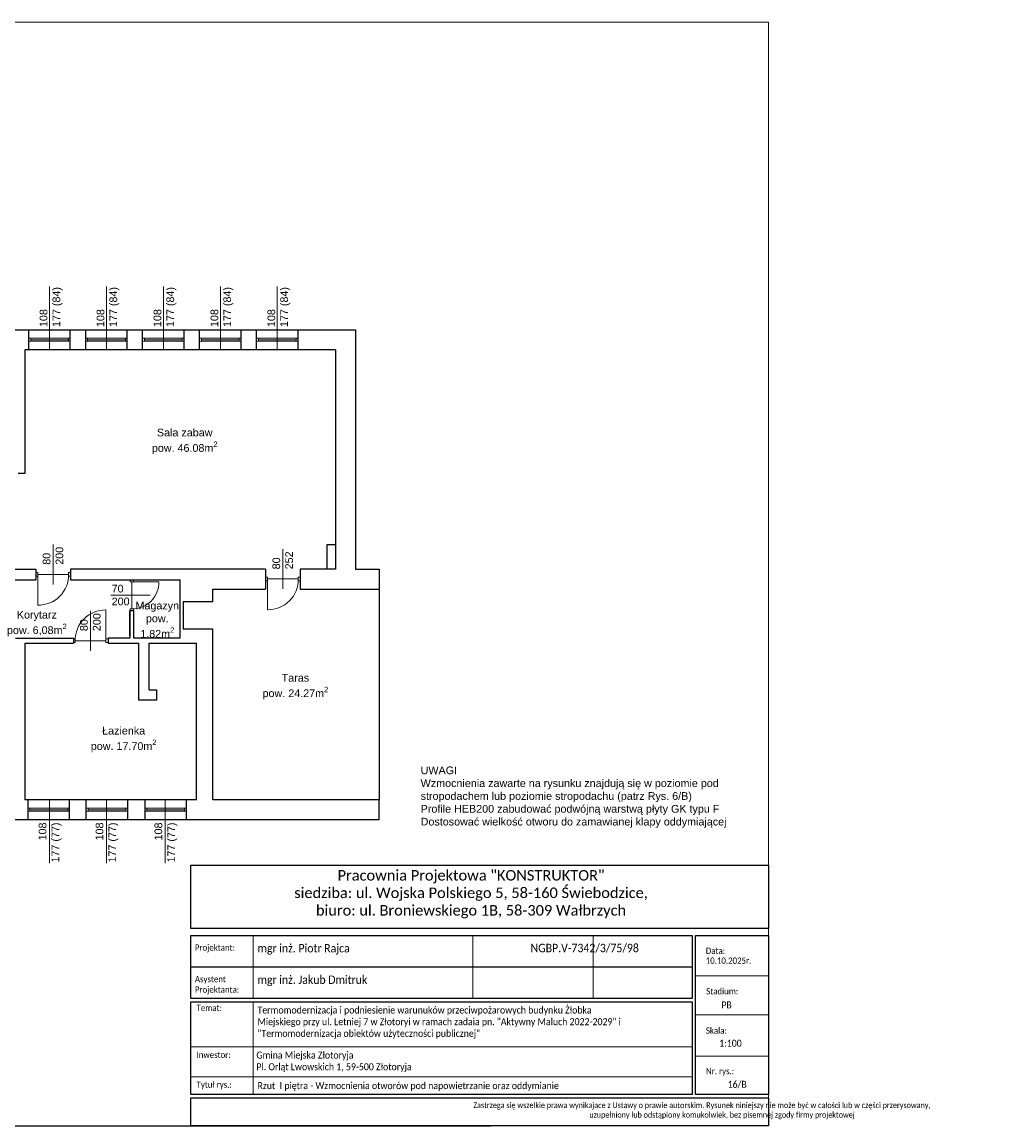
# Model space of a CAD drawing. Header units: millimetres. Extents: x 2341 to 31069, y -7915 to 10644.
# Tile 105 of 105: x 28559 to 31069, y 7774 to 10644. Entities that reach past the tile are written whole.
import ezdxf

# ---------------------------------------------------------------- set-up
doc = ezdxf.new("R2010")
doc.units = ezdxf.units.MM
for name, color, linetype, lineweight in [('A_Kontur_cienka', 250, 'Continuous', 0), ('opisy', 5, 'Continuous', 5), ('stolarka', 3, 'Continuous', 9), ('ściany nośne', 1, 'Continuous', 25)]:
    doc.layers.add(name, color=color, linetype=linetype, lineweight=lineweight)
doc.styles.add('ROMANS', font='romans.shx', dxfattribs={"height": 1})
doc.styles.get("Standard").update_dxf_attribs({"font": 'ARIAL.TTF'})
doc.styles.add('TABELKA', font='romans.shx', dxfattribs={"width": 0.9})

msp = doc.modelspace()

# ---------------------------------------------------------------- linework, layer by layer
at = {"color": 0, "lineweight": 15, "ltscale": 10}
for p, q in [((29159.9, 8105.2), (29159.9, 8269)), ((29730.7, 8105.2), (29730.7, 8269)), ((30043.7, 8105.2), (30043.7, 8269)), ((30498.9, 8163.9), (30309.7, 8163.9)), ((29159.9, 7855.7), (29159.9, 8096.1)), ((30498.9, 8062.3), (30309.7, 8062.3)), ((30300.6, 7979.4), (28997.4, 7979.4)), ((30309.7, 7955.5), (30498.9, 7955.5)), ((30300.6, 7901.2), (28997.4, 7901.2))]:
    msp.add_line(p, q, dxfattribs=at)
at = {"color": 0, "ltscale": 10}
msp.add_line((28997.4, 8187.1), (30300.6, 8187.1), dxfattribs=at)
for points in [[(28997.4, 8451.7), (30498.9, 8451.7), (30498.9, 8287.2), (28997.4, 8287.2)], [(28997.4, 8269), (30300.6, 8269), (30300.6, 8105.2), (28997.4, 8105.2)], [(30309.7, 8269), (30498.9, 8269), (30498.9, 7855.7), (30309.7, 7855.7)], [(28997.4, 8096.1), (30300.6, 8096.1), (30300.6, 7855.7), (28997.4, 7855.7)], [(28997.4, 7846.6), (30498.9, 7846.6), (30498.9, 7773.8), (28997.4, 7773.8)]]:
    msp.add_lwpolyline(points, close=True, dxfattribs=at)
at = {"layer": 'A_Kontur_cienka', "color": 0, "ltscale": 30}
msp.add_lwpolyline([(30498.9, 7773.8), (23788.9, 7773.8), (23788.9, 10643.8), (30498.9, 10643.8)], close=True, dxfattribs=at)
at = {"layer": 'opisy', "color": 251}
for p, q in [((28630.4, 9791.8), (28630.4, 9956.4)), ((28778.4, 9791.8), (28778.4, 9956.4)), ((28926.4, 9791.8), (28926.4, 9956.4)), ((29074.4, 9791.8), (29074.4, 9956.4)), ((29222.4, 9791.8), (29222.4, 9956.4)), ((28640, 9181.9), (28640, 9285.7)), ((29237, 9169.9), (29237, 9273.7)), ((28789.8, 9153.4), (28892.3, 9153.4)), ((28737, 9009.4), (28737, 9113.1)), ((28630, 8621.8), (28630, 8457.2)), ((28778, 8621.8), (28778, 8457.2)), ((28931, 8621.8), (28931, 8457.2))]:
    msp.add_line(p, q, dxfattribs=at)
at = {"layer": 'stolarka', "color": 251}
for p, q in [((28576.4, 9821.8), (28581.4, 9821.8)), ((28581.4, 9821.8), (28581.4, 9813.8)), ((28581.4, 9821.8), (28679.4, 9821.8)), ((28581.4, 9817.8), (28679.4, 9817.8)), ((28684.4, 9821.8), (28679.4, 9821.8)), ((28679.4, 9821.8), (28679.4, 9813.8)), ((28724.4, 9821.8), (28729.4, 9821.8)), ((28729.4, 9821.8), (28729.4, 9813.8)), ((28729.4, 9821.8), (28827.4, 9821.8)), ((28729.4, 9817.8), (28827.4, 9817.8)), ((28832.4, 9821.8), (28827.4, 9821.8)), ((28827.4, 9821.8), (28827.4, 9813.8)), ((28872.4, 9821.8), (28877.4, 9821.8)), ((28877.4, 9821.8), (28877.4, 9813.8)), ((28877.4, 9821.8), (28975.4, 9821.8)), ((28877.4, 9817.8), (28975.4, 9817.8)), ((28980.4, 9821.8), (28975.4, 9821.8)), ((28975.4, 9821.8), (28975.4, 9813.8)), ((29020.4, 9821.8), (29025.4, 9821.8)), ((29025.4, 9821.8), (29025.4, 9813.8)), ((29025.4, 9821.8), (29123.4, 9821.8)), ((29025.4, 9817.8), (29123.4, 9817.8)), ((29128.4, 9821.8), (29123.4, 9821.8)), ((29123.4, 9821.8), (29123.4, 9813.8)), ((29168.4, 9821.8), (29173.4, 9821.8)), ((29173.4, 9821.8), (29173.4, 9813.8)), ((29173.4, 9821.8), (29271.4, 9821.8)), ((29173.4, 9817.8), (29271.4, 9817.8)), ((29276.4, 9821.8), (29271.4, 9821.8)), ((29271.4, 9821.8), (29271.4, 9813.8)), ((28581.4, 9813.8), (28576.4, 9813.8)), ((28581.4, 9813.8), (28679.4, 9813.8)), ((28679.4, 9813.8), (28684.4, 9813.8)), ((28729.4, 9813.8), (28724.4, 9813.8)), ((28729.4, 9813.8), (28827.4, 9813.8)), ((28827.4, 9813.8), (28832.4, 9813.8)), ((28877.4, 9813.8), (28872.4, 9813.8)), ((28877.4, 9813.8), (28975.4, 9813.8)), ((28975.4, 9813.8), (28980.4, 9813.8)), ((29025.4, 9813.8), (29020.4, 9813.8)), ((29025.4, 9813.8), (29123.4, 9813.8)), ((29123.4, 9813.8), (29128.4, 9813.8)), ((29173.4, 9813.8), (29168.4, 9813.8)), ((29173.4, 9813.8), (29271.4, 9813.8)), ((29271.4, 9813.8), (29276.4, 9813.8)), ((28600, 9212.4), (28594.5, 9212.4)), ((28600, 9203.4), (28594.5, 9203.4)), ((28600, 9203.4), (28600, 9212.4)), ((28600, 9207.9), (28680, 9207.9)), ((28600, 9207.9), (28600, 9127.9)), ((28680, 9212.4), (28684.5, 9212.4)), ((28680, 9203.4), (28680, 9212.4)), ((28680, 9203.4), (28684.5, 9203.4)), ((28840, 9188.4), (28840, 9193.9)), ((28849, 9188.4), (28840, 9188.4)), ((28844.5, 9188.4), (28914.5, 9188.4)), ((28844.5, 9188.4), (28844.5, 9118.4)), ((28849, 9188.4), (28849, 9193.9)), ((29197, 9200.4), (29191.5, 9200.4)), ((29197, 9191.4), (29191.5, 9191.4)), ((29197, 9191.4), (29197, 9200.4)), ((29197, 9195.9), (29277, 9195.9)), ((29197, 9195.9), (29197, 9115.9)), ((29277, 9200.4), (29281.5, 9200.4)), ((29277, 9191.4), (29277, 9200.4)), ((29277, 9191.4), (29281.5, 9191.4)), ((28777, 9035.4), (28777, 9115.4)), ((28840, 9118.4), (28840, 9113.9)), ((28849, 9118.4), (28840, 9118.4)), ((28849, 9118.4), (28849, 9113.9)), ((28697, 9039.9), (28692.5, 9039.9)), ((28697, 9030.9), (28692.5, 9030.9)), ((28697, 9039.9), (28697, 9030.9)), ((28777, 9035.4), (28697, 9035.4)), ((28777, 9039.9), (28782.5, 9039.9)), ((28777, 9039.9), (28777, 9030.9)), ((28777, 9030.9), (28782.5, 9030.9)), ((28574.5, 8599.8), (28579.5, 8599.8)), ((28579.5, 8591.8), (28574.5, 8591.8)), ((28579.5, 8599.8), (28579.5, 8591.8)), ((28579.5, 8599.8), (28677.5, 8599.8)), ((28579.5, 8595.8), (28677.5, 8595.8)), ((28579.5, 8591.8), (28677.5, 8591.8)), ((28682.5, 8599.8), (28677.5, 8599.8)), ((28677.5, 8599.8), (28677.5, 8591.8)), ((28677.5, 8591.8), (28682.5, 8591.8)), ((28725.5, 8599.8), (28730.5, 8599.8)), ((28730.5, 8591.8), (28725.5, 8591.8)), ((28730.5, 8599.8), (28730.5, 8591.8)), ((28730.5, 8599.8), (28828.5, 8599.8)), ((28730.5, 8595.8), (28828.5, 8595.8)), ((28730.5, 8591.8), (28828.5, 8591.8)), ((28833.5, 8599.8), (28828.5, 8599.8)), ((28828.5, 8599.8), (28828.5, 8591.8)), ((28828.5, 8591.8), (28833.5, 8591.8)), ((28878.5, 8599.8), (28883.5, 8599.8)), ((28883.5, 8591.8), (28878.5, 8591.8)), ((28883.5, 8599.8), (28883.5, 8591.8)), ((28883.5, 8599.8), (28981.5, 8599.8)), ((28883.5, 8595.8), (28981.5, 8595.8)), ((28883.5, 8591.8), (28981.5, 8591.8)), ((28986.5, 8599.8), (28981.5, 8599.8)), ((28981.5, 8599.8), (28981.5, 8591.8)), ((28981.5, 8591.8), (28986.5, 8591.8))]:
    msp.add_line(p, q, dxfattribs=at)
for points in [[(28600, 9127.9, 0.425735), (28680, 9207.9)], [(28914.5, 9188.4, -0.42548), (28844.5, 9118.4)], [(29197, 9115.9, 0.425735), (29277, 9195.9)], [(28777, 9115.4, 0.425735), (28697, 9035.4)]]:
    msp.add_lwpolyline(points, format="xyb", dxfattribs=at)
at = {"layer": 'ściany nośne', "color": 251}
for p, q in [((27540.5, 9843.8), (29425.5, 9843.8)), ((28576.4, 9791.8), (28576.4, 9843.8)), ((28684.4, 9791.8), (28684.4, 9843.8)), ((28724.4, 9791.8), (28724.4, 9843.8)), ((28832.4, 9791.8), (28832.4, 9843.8)), ((28857.5, 9843.8), (29277.5, 9843.8)), ((28872.4, 9791.8), (28872.4, 9843.8)), ((28980.4, 9791.8), (28980.4, 9843.8)), ((29020.4, 9791.8), (29020.4, 9843.8)), ((29128.4, 9791.8), (29128.4, 9843.8)), ((29168.4, 9791.8), (29168.4, 9843.8)), ((29276.4, 9791.8), (29276.4, 9843.8)), ((29425.5, 9843.8), (29425.5, 9221.8)), ((28566.5, 9791.8), (28566.5, 9469.8)), ((29373.5, 9791.8), (28566.5, 9791.8)), ((29277.5, 9791.8), (28861.5, 9791.8)), ((29373.5, 9791.8), (29373.5, 9221.8)), ((28566.5, 9469.8), (28548.5, 9469.8)), ((29373.5, 9284.8), (29351.5, 9284.8)), ((29351.5, 9284.8), (29351.5, 9221.8)), ((28529.5, 9221.8), (28594.5, 9221.8)), ((28594.5, 9221.8), (28594.5, 9193.8)), ((29191.5, 9221.8), (28684.5, 9221.8)), ((28684.5, 9221.8), (28684.5, 9193.8)), ((29191.5, 9221.8), (29191.5, 9169.8)), ((29373.5, 9221.8), (29281.5, 9221.8)), ((29281.5, 9221.8), (29281.5, 9169.8)), ((29425.5, 9221.8), (29487.5, 9221.8)), ((29487.5, 9221.8), (29487.5, 9169.8)), ((28529.5, 9193.8), (28594.5, 9193.8)), ((28684.5, 9193.8), (28845.5, 9193.9)), ((28839.5, 9193.9), (28849.5, 9193.9)), ((28839.5, 9193.9), (28849.5, 9193.9)), ((28849.5, 9193.9), (28969.5, 9193.9)), ((28969.5, 9041.9), (28969.5, 9193.9)), ((29054.5, 9136.8), (29054.5, 9169.8)), ((29054.5, 9169.8), (29191.5, 9169.8)), ((29281.5, 9169.8), (29487.5, 9169.8)), ((29373.5, 9169.8), (29435.5, 9169.8)), ((29487.5, 9169.8), (29487.5, 8621.8)), ((29054.5, 9136.8), (28977.5, 9136.8)), ((28977.5, 9136.8), (28977.5, 9065.8)), ((28839.5, 9113.9), (28839.5, 9041.9)), ((28839.5, 9048.1), (28839.5, 9113.9)), ((28839.5, 9113.9), (28849.5, 9113.9)), ((28849.5, 9041.9), (28849.5, 9113.9)), ((28541.5, 9041.8), (28692.5, 9041.9)), ((28692.5, 9041.9), (28692.5, 9028.8)), ((28782.5, 9041.9), (28782.5, 9028.8)), ((28839.5, 9041.9), (28782.5, 9041.9)), ((28969.5, 9041.9), (28849.5, 9041.9)), ((29054.5, 9065.8), (28977.5, 9065.8)), ((29054.5, 8621.8), (29054.5, 9065.8)), ((28566.5, 9028.8), (28692.5, 9028.8)), ((28566.5, 9028.8), (28566.5, 8621.8)), ((28782.5, 9028.8), (28862.5, 9028.8)), ((28862.5, 8880.8), (28862.5, 9028.8)), ((28889.5, 9028.8), (29012.5, 9028.8)), ((28889.5, 8907.8), (28889.5, 9028.8)), ((29012.5, 8621.8), (29012.5, 9028.8)), ((28889.5, 8907.8), (28908.5, 8907.8)), ((28908.5, 8907.8), (28908.5, 8880.8)), ((28908.5, 8880.8), (28862.5, 8880.8)), ((29012.5, 8621.8), (28566.5, 8621.8)), ((28574.5, 8569.8), (28574.5, 8621.8)), ((28682.5, 8569.8), (28682.5, 8621.8)), ((28725.5, 8569.8), (28725.5, 8621.8)), ((28833.5, 8569.8), (28833.5, 8621.8)), ((28878.5, 8569.8), (28878.5, 8621.8)), ((28986.5, 8569.8), (28986.5, 8621.8)), ((29435.5, 8621.8), (29054.5, 8621.8)), ((29487.5, 8621.8), (29116.5, 8621.8)), ((29487.5, 8569.8), (29487.5, 8621.8)), ((29487.5, 8569.8), (27495.5, 8569.8))]:
    msp.add_line(p, q, dxfattribs=at)
at = {"layer": 'ściany nośne', "color": 0}
for p, q in [((24077.8, 7773.8), (29677.8, 7773.8)), ((24176.4, 7773.8), (29776.4, 7773.8))]:
    msp.add_line(p, q, dxfattribs=at)

# ---------------------------------------------------------------- texts
at = {"color": 0, "ltscale": 10, "insert": (29024.1, 8439.1), "char_height": 27.3, "width": 1403.675, "attachment_point": 1}
msp.add_mtext('\\pqc;\\fCalibri|b0|i0|c0|p0;Pracownia Projektowa "KONSTRUKTOR"\\Psiedziba: ul. Wojska Polskiego 5, 58-160 Świebodzice,\\Pbiuro: ul. Broniewskiego 1B, 58-309 Wałbrzych', dxfattribs=at)
at = {"color": 0, "ltscale": 10, "attachment_point": 1, "style": 'TABELKA'}
for s, insert, char_height, width in [('\\fCalibri|b0|i0|c0|p0;\\W0.9;Projektant:', (29008.2, 8245.7), 16.38, 198.38), ('\\fCalibri|b0|i0|c0|p0;\\W0.9;Data:', (30336.2, 8237.4), 16.38, 198.396), ('{\\fCalibri|b0|i0|c238|p34;10.10.2025\\fCalibri|b0|i0|c0|p34;r.}', (30335.8, 8211.7), 16.38, 198.38), ('{\\fCalibri|b0|i0|c0|p0;Asystent\\PProjektanta:}', (29008.2, 8163.8), 16.38, 198.38), ('\\fCalibri|b0|i0|c0|p0;\\W0.9;Stadium:', (30337.1, 8132.1), 16.38, 198.396), ('{\\fCalibri|b0|i0|c238|p0;PB}', (30376.3, 8097.5), 18.2, 42.786), ('\\fCalibri|b0|i0|c0|p0;\\W0.9;Temat:', (29012.5, 8088.9), 16.38, 198.396), ('\\A1;\\pxt20.75813,41.51508;{\\fCalibri|b0|i0|c238|p34;Termomodernizacja i podniesienie warunuków przeciwpożarowych budynku Żłobka \\PMiejskiego przy ul. Letniej 7 w Złotoryi w ramach zadaia pn. "Aktywny Maluch 2022-2029" i\\P"Termomodernizacja obiektów użyteczności publicznej"\\P\\pt0;\\P\\P\\pt20.75813,41.51508; }', (29170.9, 8084.3), 18.2, 1242.764), ('\\fCalibri|b0|i0|c0|p0;\\W0.9;Skala:', (30336.2, 8030), 16.38, 198.396), ('{\\fCalibri|b0|i0|c0|p0;1:100}', (30370.8, 7997.9), 18.2, 198.38), ('\\fCalibri|b0|i0|c0|p0;\\W0.9;Inwestor:', (29012.5, 7967), 16.38, 198.396), ('\\fCalibri|b0|i0|c0|p0;\\W0.9;Nr. rys.:', (30336.5, 7924.6), 16.38, 198.396), ('\\fCalibri|b0|i0|c0|p0;\\W0.9;Tytuł rys.:', (29012.5, 7889.3), 16.38, 198.396), ('{\\fCalibri|b0|i0|c0|p0;16/B}', (30392.8, 7891.1), 18.2, 198.38)]:
    msp.add_mtext(s, dxfattribs=dict(at, insert=insert, char_height=char_height, width=width))
at = {"color": 0, "ltscale": 10, "attachment_point": 1}
for s, insert, char_height, style in [('\\fCalibri|b0|i0|c0|p0;\\W0.9;mgr inż. Piotr Rajca', (29171, 8246.8), 21.84, 'TABELKA'), ('\\pxqc;{\\fCalibri|b0|i0|c0|p0;NGBP.V-7342/3/75/98}', (29880.7, 8247.3), 21.84, 'TABELKA'), ('{\\fCalibri|b0|i0|c0|p0;mgr inż. Jakub Dmitruk}', (29171, 8164.9), 21.84, 'TABELKA'), ('\\A1;\\P{\\fCalibri|b0|i0|c238|p34;Gmina Miejska Złotoryja \\PPl. Orląt Lwowskich 1, 59-500 Złotoryja}', (29168, 7997.4), 18.2, 'TABELKA'), ('{\\fCalibri|b0|i0|c0|p0;Rzut  I piętra - Wzmocnienia otworów pod napowietrzanie oraz oddymianie}', (29171, 7887.7), 18.2, 'TABELKA'), ('\\pqc;\\fCalibri|b0|i0|c0|p0;\\W0.9;Zastrzega się wszelkie prawa wynikajace z Ustawy o prawie autorskim. Rysunek niniejszy nie może być w całości lub w części przerysowany,\\P                      uzupełniony lub odstąpiony komukolwiek, bez pisemnej zgody firmy projektowej ', (29731.8, 7835.2), 15, 'ROMANS')]:
    msp.add_mtext(s, dxfattribs=dict(at, insert=insert, char_height=char_height, style=style))
at = {"layer": 'opisy', "color": 251, "char_height": 20, "rotation": 90}
for s, insert, width, attachment_point in [('108\\P177 (84)', (28604.8, 9850.9), 104.913, 1), ('108\\P177 (84)', (28752.8, 9850.9), 104.913, 1), ('108\\P177 (84)', (28900.8, 9850.9), 104.913, 1), ('108\\P177 (84)', (29048.8, 9850.9), 104.913, 1), ('108\\P177 (84)', (29196.8, 9850.9), 104.913, 1), ('80\\P200', (28612.7, 9232.9), 6.698, 1), ('80\\P252', (29209.7, 9220.9), 6.698, 1), ('80\\P200', (28709.7, 9060.3), 6.698, 1), ('108\\P177 (77)', (28602.2, 8562.7), 104.913, 3), ('108\\P177 (77)', (28750.2, 8562.7), 104.913, 3), ('108\\P177 (77)', (28903.2, 8562.7), 104.913, 3)]:
    msp.add_mtext(s, dxfattribs=dict(at, insert=insert, width=width, attachment_point=attachment_point))
at = {"layer": 'opisy', "color": 251, "char_height": 20, "attachment_point": 1}
for s, insert, width in [('\\A1;\\pxqc;Sala zabaw\\Ppow. 46.08m{\\H0.7x;\\S2^ ;}', (28869.8, 9586.6), 223.779), ('70\\P200', (28791.8, 9180.8), 6.698), ('\\A1;\\pxqc;Magazyn\\Ppow. \\P1.82m{\\H0.7x;\\S2^ ;}', (28798.5, 9136.7), 223.779), ('\\A1;\\pxqc;Korytarz\\Ppow. 6,08m{\\H0.7x;\\S2^ ;}', (28485.5, 9113), 223.779), ('\\A1;\\pxqc;Taras\\Ppow. 24.27m{\\H0.7x;\\S2^ ;}', (29157.6, 8948.9), 223.779), ('\\A1;\\pxqc;Łazienka\\Ppow. 17.70m{\\H0.7x;\\S2^ ;}', (28711.1, 8811.5), 223.779)]:
    msp.add_mtext(s, dxfattribs=dict(at, insert=insert, width=width))
at = {"layer": 'opisy', "color": 0, "insert": (29594.9, 8708.3), "char_height": 20, "width": 808.778, "attachment_point": 1}
msp.add_mtext('UWAGI\\PWzmocnienia zawarte na rysunku znajdują się w poziomie pod stropodachem lub poziomie stropodachu (patrz Rys. 6/B)\\PProfile HEB200 zabudować podwójną warstwą płyty GK typu F\\PDostosować wielkość otworu do zamawianej klapy oddymiającej ', dxfattribs=at)

doc.saveas('drawing.dxf')
